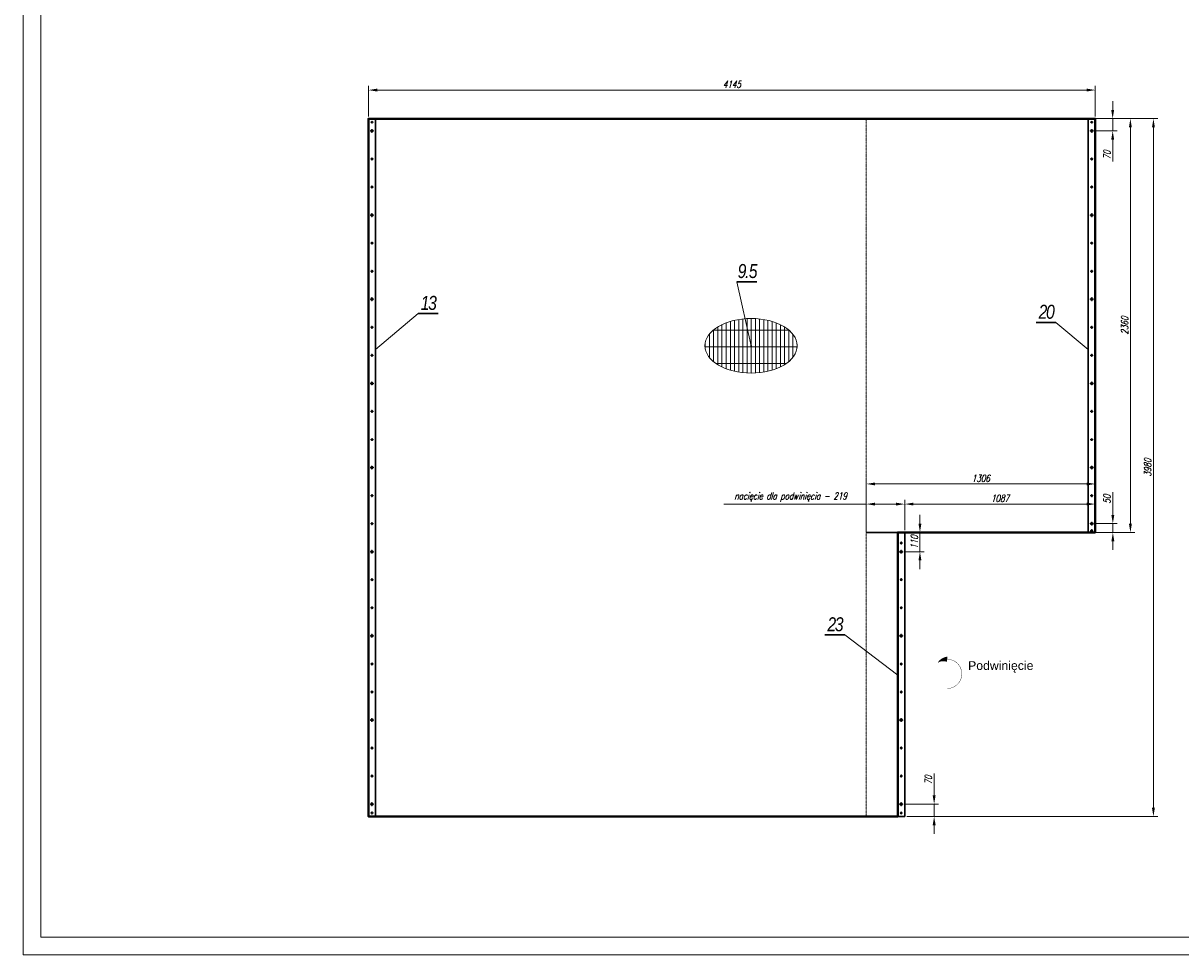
# Model space of a CAD drawing. Header units: millimetres. Extents: x -176817 to 571382, y -58489 to 156123.
# Tile 91 of 256: x -136235 to -129632, y 84088 to 89402. Entities that reach past the tile are written whole.
import ezdxf

# ---------------------------------------------------------------- set-up
doc = ezdxf.new("R2010")
doc.units = ezdxf.units.MM
doc.header["$LTSCALE"] = 0.2
for name, pattern in [('AM_ISO08W050', [18, 12, -1.5, 3, -1.5]), ('AM_ISO08W050x2', [9, 6, -0.75, 1.5, -0.75]), ('DASHDOT', [25.4, 12.7, -6.35, 0, -6.35])]:
    doc.linetypes.add(name, pattern=pattern)
doc.layers.get('Defpoints').update_dxf_attribs({"lineweight": 13})
for name, color, linetype, lineweight in [('-AAA Cienka', 2, 'Continuous', 18), ('-AAA Opisy2', 71, 'Continuous', 18), ('-AAA Osie', 6, 'DASHDOT', 9), ('-AAA Otw nowe 1', 64, 'DASHDOT', 18), ('-AAA Siatka', 20, 'Continuous', 40), ('-AAA Widok', 2, 'Continuous', 30), ('-AAA Wymiar', 1, 'Continuous', 18), ('AM_7', 4, 'AM_ISO08W050', 13), ('AM_8', 1, 'Continuous', 13)]:
    doc.layers.add(name, color=color, linetype=linetype, lineweight=lineweight)
doc.layers.get('-AAA Otw nowe 1').off()
doc.styles.add('Pozycja 2', font='ariali.ttf', dxfattribs={"width": 0.8})
doc.styles.get("Standard").update_dxf_attribs({"font": 'arial.ttf'})
doc.styles.add('WYMIARY', font='ROMANS.shx', dxfattribs={"width": 0.75, "oblique": 15})
doc.dimstyles.new('1 do 20', dxfattribs={"dimscale": 20, "dimtxt": 2, "dimasz": 2.5, "dimexe": 1.25, "dimexo": 0.625, "dimtad": 1, "dimdec": 1, "dimtxsty": 'WYMIARY', "dimcen": 2.5, "dimclrd": 256, "dimclre": 256, "dimclrt": 5, "dimadec": 0, "dimazin": 0, "dimtfac": 1, "dimtdec": 1, "dimtmove": 0, "dimatfit": 3, "dimfxl": 1.25, "dimlwd": -1, "dimlwe": -1, "dimarcsym": 0})
doc.dimstyles.new('1 do 5', dxfattribs={"dimscale": 5, "dimtxt": 2, "dimasz": 2.5, "dimexe": 1.25, "dimexo": 0.625, "dimtad": 1, "dimdec": 0, "dimtxsty": 'WYMIARY', "dimcen": 2.5, "dimclrd": 256, "dimclre": 256, "dimclrt": 2, "dimadec": 0, "dimazin": 0, "dimtfac": 1, "dimtdec": 0, "dimtmove": 0, "dimatfit": 3, "dimfxl": 1.25, "dimlwd": -1, "dimlwe": -1, "dimarcsym": 0})

# ---------------------------------------------------------------- blocks, each defined once
blk = doc.blocks.new('PŁ TYPOWY')
at = {"layer": '-AAA Siatka'}
for p in [(20, -230), (20, -390), (20, -710), (20, -870), (20, -1190), (20, -1350), (20, -1670), (20, -1830), (20, -2150), (20, -2310), (20, -2630), (20, -2790), (20, -3110), (20, -3270), (20, -3590), (20, -3750)]:
    blk.add_point(p, dxfattribs=at)
at = {"layer": '-AAA Widok'}
blk.add_lwpolyline([(0, -3980), (40, -3980), (40, 0), (0, 0)], close=True, dxfattribs=at)
for centre, radius in [((20, -70), 5.5), ((20, -20), 3.5), ((20, -230), 3.5), ((20, -390), 3.5), ((20, -550), 5.5), ((20, -710), 3.5), ((20, -870), 3.5), ((20, -1030), 5.5), ((20, -1190), 3.5), ((20, -1350), 3.5), ((20, -1510), 5.5), ((20, -1670), 3.5), ((20, -1830), 3.5), ((20, -1990), 5.5), ((20, -2150), 3.5), ((20, -2310), 3.5), ((20, -2470), 5.5), ((20, -2630), 3.5), ((20, -2790), 3.5), ((20, -2950), 5.5), ((20, -3110), 3.5), ((20, -3270), 3.5), ((20, -3430), 5.5), ((20, -3590), 3.5), ((20, -3750), 3.5), ((20, -3910), 5.5), ((20, -3960), 3.5)]:
    blk.add_circle(centre, radius, dxfattribs=at)
at = {"layer": 'AM_7', "linetype": 'AM_ISO08W050x2'}
for p, q in [((20, -20), (11.5, -20)), ((20, -20), (20, -11.5)), ((20, -20), (28.5, -20)), ((20, -20), (20, -28.5)), ((20, -70), (20, -59)), ((20, -70), (9, -70)), ((20, -70), (31, -70)), ((20, -70), (20, -81)), ((20, -230), (11.5, -230)), ((20, -230), (20, -221.5)), ((20, -230), (28.5, -230)), ((20, -230), (20, -238.5)), ((20, -390), (11.5, -390)), ((20, -390), (20, -381.5)), ((20, -390), (28.5, -390)), ((20, -390), (20, -398.5)), ((20, -550), (9, -550)), ((20, -550), (20, -539)), ((20, -550), (31, -550)), ((20, -550), (20, -561)), ((20, -710), (11.5, -710)), ((20, -710), (20, -701.5)), ((20, -710), (28.5, -710)), ((20, -710), (20, -718.5)), ((20, -870), (11.5, -870)), ((20, -870), (20, -861.5)), ((20, -870), (28.5, -870)), ((20, -870), (20, -878.5)), ((20, -1030), (9, -1030)), ((20, -1030), (20, -1019)), ((20, -1030), (31, -1030)), ((20, -1030), (20, -1041)), ((20, -1190), (20, -1181.5)), ((20, -1190), (11.5, -1190)), ((20, -1190), (28.5, -1190)), ((20, -1190), (20, -1198.5)), ((20, -1350), (11.5, -1350)), ((20, -1350), (20, -1341.5)), ((20, -1350), (28.5, -1350)), ((20, -1350), (20, -1358.5)), ((20, -1510), (9, -1510)), ((20, -1510), (20, -1499)), ((20, -1510), (31, -1510)), ((20, -1510), (20, -1521)), ((20, -1670), (11.5, -1670)), ((20, -1670), (20, -1661.5)), ((20, -1670), (28.5, -1670)), ((20, -1670), (20, -1678.5)), ((20, -1830), (11.5, -1830)), ((20, -1830), (20, -1821.5)), ((20, -1830), (28.5, -1830)), ((20, -1830), (20, -1838.5)), ((20, -1990), (20, -1979)), ((20, -1990), (9, -1990)), ((20, -1990), (31, -1990)), ((20, -1990), (20, -2001)), ((20, -2150), (11.5, -2150)), ((20, -2150), (20, -2141.5)), ((20, -2150), (28.5, -2150)), ((20, -2150), (20, -2158.5)), ((20, -2310), (11.5, -2310)), ((20, -2310), (20, -2301.5)), ((20, -2310), (28.5, -2310)), ((20, -2310), (20, -2318.5)), ((20, -2470), (9, -2470)), ((20, -2470), (20, -2459)), ((20, -2470), (31, -2470)), ((20, -2470), (20, -2481)), ((20, -2630), (11.5, -2630)), ((20, -2630), (20, -2621.5)), ((20, -2630), (28.5, -2630)), ((20, -2630), (20, -2638.5)), ((20, -2790), (11.5, -2790)), ((20, -2790), (20, -2781.5)), ((20, -2790), (28.5, -2790)), ((20, -2790), (20, -2798.5)), ((20, -2950), (9, -2950)), ((20, -2950), (20, -2939)), ((20, -2950), (31, -2950)), ((20, -2950), (20, -2961)), ((20, -3110), (20, -3101.5)), ((20, -3110), (11.5, -3110)), ((20, -3110), (28.5, -3110)), ((20, -3110), (20, -3118.5)), ((20, -3270), (11.5, -3270)), ((20, -3270), (20, -3261.5)), ((20, -3270), (28.5, -3270)), ((20, -3270), (20, -3278.5)), ((20, -3430), (9, -3430)), ((20, -3430), (20, -3419)), ((20, -3430), (31, -3430)), ((20, -3430), (20, -3441)), ((20, -3590), (11.5, -3590)), ((20, -3590), (20, -3581.5)), ((20, -3590), (28.5, -3590)), ((20, -3590), (20, -3598.5)), ((20, -3750), (11.5, -3750)), ((20, -3750), (20, -3741.5)), ((20, -3750), (28.5, -3750)), ((20, -3750), (20, -3758.5)), ((20, -3910), (9, -3910)), ((20, -3960), (11.5, -3960)), ((20, -3910), (20, -3899)), ((20, -3910), (31, -3910)), ((20, -3910), (20, -3921)), ((20, -3960), (20, -3951.5)), ((20, -3960), (28.5, -3960)), ((20, -3960), (20, -3968.5))]:
    blk.add_line(p, q, dxfattribs=at)
blk = doc.blocks.new('PŁ C-9-2')
at = {"layer": '-AAA Siatka'}
for p in [(20, -10, 0), (20, -210), (20, -530), (20, -690), (20, -1010), (20, -1170), (20, -1490), (20, -1650), (20, -1970), (20, -2130)]:
    blk.add_point(p, dxfattribs=at)
at = {"layer": '-AAA Widok'}
blk.add_lwpolyline([(0, 0), (40, 0), (40, -2360), (0, -2360)], close=True, dxfattribs=at)
for centre, radius in [((20, -50), 5.5), ((20, -10, 0), 3.5), ((20, -210), 3.5), ((20, -370), 5.5), ((20, -530), 3.5), ((20, -690), 3.5), ((20, -850), 5.5), ((20, -1010), 3.5), ((20, -1170), 3.5), ((20, -1330), 5.5), ((20, -1490), 3.5), ((20, -1650), 3.5), ((20, -1810), 5.5), ((20, -1970), 3.5), ((20, -2130), 3.5), ((20, -2290), 5.5), ((20, -2340), 3.5)]:
    blk.add_circle(centre, radius, dxfattribs=at)
at = {"layer": 'AM_7', "linetype": 'AM_ISO08W050x2'}
for p, q in [((20, -50), (9, -50)), ((20, -10, 0), (11.5, -10, 0)), ((20, -10, 0), (20, -1.5, 0)), ((20, -10, 0), (28.5, -10, 0)), ((20, -10, 0), (20, -18.5, 0)), ((20, -50), (20, -39)), ((20, -50), (31, -50)), ((20, -50), (20, -61)), ((20, -210), (11.5, -210)), ((20, -210), (20, -201.5)), ((20, -210), (28.5, -210)), ((20, -210), (20, -218.5)), ((20, -370), (9, -370)), ((20, -370), (20, -359)), ((20, -370), (31, -370)), ((20, -370), (20, -381)), ((20, -530), (20, -521.5)), ((20, -530), (11.5, -530)), ((20, -530), (28.5, -530)), ((20, -530), (20, -538.5)), ((20, -690), (11.5, -690)), ((20, -690), (20, -681.5)), ((20, -690), (28.5, -690)), ((20, -690), (20, -698.5)), ((20, -850), (9, -850)), ((20, -850), (20, -839)), ((20, -850), (31, -850)), ((20, -850), (20, -861)), ((20, -1010), (11.5, -1010)), ((20, -1010), (20, -1001.5)), ((20, -1010), (28.5, -1010)), ((20, -1010), (20, -1018.5)), ((20, -1170), (11.5, -1170)), ((20, -1170), (20, -1161.5)), ((20, -1170), (28.5, -1170)), ((20, -1170), (20, -1178.5)), ((20, -1330), (20, -1319)), ((20, -1330), (9, -1330)), ((20, -1330), (31, -1330)), ((20, -1330), (20, -1341)), ((20, -1490), (11.5, -1490)), ((20, -1490), (20, -1481.5)), ((20, -1490), (28.5, -1490)), ((20, -1490), (20, -1498.5)), ((20, -1650), (11.5, -1650)), ((20, -1650), (20, -1641.5)), ((20, -1650), (28.5, -1650)), ((20, -1650), (20, -1658.5)), ((20, -1810), (9, -1810)), ((20, -1810), (20, -1799)), ((20, -1810), (31, -1810)), ((20, -1810), (20, -1821)), ((20, -1970), (11.5, -1970)), ((20, -1970), (20, -1961.5)), ((20, -1970), (28.5, -1970)), ((20, -1970), (20, -1978.5)), ((20, -2130), (11.5, -2130)), ((20, -2130), (20, -2121.5)), ((20, -2130), (28.5, -2130)), ((20, -2130), (20, -2138.5)), ((20, -2290), (9, -2290)), ((20, -2290), (20, -2279)), ((20, -2290), (31, -2290)), ((20, -2290), (20, -2301)), ((20, -2340), (11.5, -2340)), ((20, -2340), (20, -2331.5)), ((20, -2340), (28.5, -2340)), ((20, -2340), (20, -2348.5))]:
    blk.add_line(p, q, dxfattribs=at)
blk = doc.blocks.new('PŁ D-9-2')
at = {"layer": '-AAA Siatka'}
for p in [(20, -60), (20, -270), (20, -430), (20, -750), (20, -910), (20, -1230), (20, -1390)]:
    blk.add_point(p, dxfattribs=at)
at = {"layer": '-AAA Widok'}
blk.add_lwpolyline([(0, -1620), (40, -1620), (40, 0), (0, 0)], close=True, dxfattribs=at)
for centre, radius in [((20, -60), 3.5), ((20, -110), 5.5), ((20, -270), 3.5), ((20, -430), 3.5), ((20, -590), 5.5), ((20, -750), 3.5), ((20, -910), 3.5), ((20, -1070), 5.5), ((20, -1230), 3.5), ((20, -1390), 3.5), ((20, -1550), 5.5), ((20, -1600), 3.5)]:
    blk.add_circle(centre, radius, dxfattribs=at)
at = {"layer": 'AM_7', "linetype": 'AM_ISO08W050x2'}
for p, q in [((20, -60), (11.5, -60)), ((20, -60), (20, -51.5)), ((20, -60), (28.5, -60)), ((20, -60), (20, -68.5)), ((20, -110), (9, -110)), ((20, -110), (20, -99)), ((20, -110), (31, -110)), ((20, -110), (20, -121)), ((20, -270), (20, -261.5)), ((20, -270), (11.5, -270)), ((20, -270), (28.5, -270)), ((20, -270), (20, -278.5)), ((20, -430), (11.5, -430)), ((20, -430), (20, -421.5)), ((20, -430), (28.5, -430)), ((20, -430), (20, -438.5)), ((20, -590), (9, -590)), ((20, -590), (20, -579)), ((20, -590), (31, -590)), ((20, -590), (20, -601)), ((20, -750), (11.5, -750)), ((20, -750), (20, -741.5)), ((20, -750), (28.5, -750)), ((20, -750), (20, -758.5)), ((20, -910), (11.5, -910)), ((20, -910), (20, -901.5)), ((20, -910), (28.5, -910)), ((20, -910), (20, -918.5)), ((20, -1070), (9, -1070)), ((20, -1070), (20, -1059)), ((20, -1070), (31, -1070)), ((20, -1070), (20, -1081)), ((20, -1230), (11.5, -1230)), ((20, -1230), (20, -1221.5)), ((20, -1230), (28.5, -1230)), ((20, -1230), (20, -1238.5)), ((20, -1390), (20, -1381.5)), ((20, -1390), (11.5, -1390)), ((20, -1390), (28.5, -1390)), ((20, -1390), (20, -1398.5)), ((20, -1550), (9, -1550)), ((20, -1550), (20, -1539)), ((20, -1550), (31, -1550)), ((20, -1550), (20, -1561)), ((20, -1600), (11.5, -1600)), ((20, -1600), (20, -1591.5)), ((20, -1600), (28.5, -1600)), ((20, -1600), (20, -1608.5))]:
    blk.add_line(p, q, dxfattribs=at)
blk = doc.blocks.new('ZNAK SIATKI')
at = {"layer": 'AM_8'}
h = blk.add_hatch(dxfattribs=at)
h.set_pattern_fill('GRATE', color=256, scale=30, angle=90, style=0)
h.set_pattern_definition([(90, (54083.504, -85989.998), (-23.8125, 1e-15), []), (180, (54083.5, -85990), (-1e-14, -95.25), [])])
edge = h.paths.add_edge_path()
edge.add_ellipse((0, 0), major_axis=(-263.1, 0), ratio=0.591302, start_angle=0, end_angle=360)
at = {"layer": '-AAA Wymiar'}
blk.add_ellipse((0, 0, 0), major_axis=(-263.1, 0), ratio=0.591302, dxfattribs=at)
blk = doc.blocks.new('*D639')
at = {"layer": '-AAA Wymiar', "transparency": 16777216}
for p, q in [((-130021.1, 88907.4), (-130021.1, 88957.4)), ((-130107.8, 88857.4), (-129996.1, 88857.4)), ((-130021.1, 88857.4), (-130021.1, 88787.4)), ((-130116.8, 88787.4), (-129996.1, 88787.4)), ((-130021.1, 88737.4), (-130021.1, 88612.3))]:
    blk.add_line(p, q, dxfattribs=at)
for points in [[(-130029.5, 88907.4), (-130012.8, 88907.4), (-130021.1, 88857.4)], [(-130029.5, 88737.4), (-130012.8, 88737.4), (-130021.1, 88787.4)]]:
    blk.add_solid(points, dxfattribs=at)
at = {"layer": 'Defpoints', "color": 0, "transparency": 16777216}
for p in [(-130120.3, 88857.4, 0), (-130129.3, 88787.4, 0), (-130021.1, 88787.4)]:
    blk.add_point(p, dxfattribs=at)
at = {"layer": '-AAA Wymiar', "color": 5, "transparency": 16777216, "insert": (-130053.6, 88649.8), "char_height": 40, "attachment_point": 5, "rotation": 90, "style": 'WYMIARY'}
blk.add_mtext('70', dxfattribs=at)
blk = doc.blocks.new('*D640')
at = {"layer": '-AAA Wymiar', "transparency": 16777216}
for p, q in [((-130020.2, 86597.4), (-130020.2, 86726.2)), ((-130116.8, 86547.4), (-129995.2, 86547.4)), ((-130107.8, 86497.4), (-129995.2, 86497.4)), ((-130020.2, 86497.4), (-130020.2, 86547.4)), ((-130020.2, 86447.4), (-130020.2, 86397.4))]:
    blk.add_line(p, q, dxfattribs=at)
for points in [[(-130028.5, 86597.4), (-130011.9, 86597.4), (-130020.2, 86547.4)], [(-130028.5, 86447.4), (-130011.9, 86447.4), (-130020.2, 86497.4)]]:
    blk.add_solid(points, dxfattribs=at)
at = {"layer": 'Defpoints', "color": 0, "transparency": 16777216}
for p in [(-130129.3, 86547.4, 0), (-130120.3, 86497.4, 0), (-130020.2, 86547.4)]:
    blk.add_point(p, dxfattribs=at)
at = {"layer": '-AAA Wymiar', "color": 5, "transparency": 16777216, "insert": (-130052.7, 86686.8), "char_height": 40, "attachment_point": 5, "rotation": 90, "style": 'WYMIARY'}
blk.add_mtext('50', dxfattribs=at)
blk = doc.blocks.new('*D641')
at = {"layer": '-AAA Wymiar', "transparency": 16777216}
for p, q in [((-130147.8, 88857.4), (-129895, 88857.4)), ((-129920, 86547.4), (-129920, 88807.4)), ((-130147.8, 86497.4), (-129895, 86497.4))]:
    blk.add_line(p, q, dxfattribs=at)
for points in [[(-129928.4, 88807.4), (-129911.7, 88807.4), (-129920, 88857.4)], [(-129928.4, 86547.4), (-129911.7, 86547.4), (-129920, 86497.4)]]:
    blk.add_solid(points, dxfattribs=at)
at = {"layer": 'Defpoints', "color": 0, "transparency": 16777216}
for p in [(-130160.3, 88857.4, 0), (-129920, 88857.4), (-130160.3, 86497.4, 0)]:
    blk.add_point(p, dxfattribs=at)
at = {"layer": '-AAA Wymiar', "color": 5, "transparency": 16777216, "insert": (-129952.5, 87677.4), "char_height": 40, "attachment_point": 5, "rotation": 90, "style": 'WYMIARY'}
blk.add_mtext('2360', dxfattribs=at)
blk = doc.blocks.new('*D642')
at = {"layer": '-AAA Wymiar', "transparency": 16777216}
for p, q in [((-130147.8, 88857.4), (-129763.8, 88857.4)), ((-129788.8, 88807.4), (-129788.8, 84927.4)), ((-131194.8, 84877.4), (-129763.8, 84877.4))]:
    blk.add_line(p, q, dxfattribs=at)
for points in [[(-129797.1, 88807.4), (-129780.5, 88807.4), (-129788.8, 88857.4)], [(-129797.1, 84927.4), (-129780.5, 84927.4), (-129788.8, 84877.4)]]:
    blk.add_solid(points, dxfattribs=at)
at = {"layer": 'Defpoints', "color": 0, "transparency": 16777216}
for p in [(-130160.3, 88857.4, 0), (-131207.3, 84877.4), (-129788.8, 84877.4)]:
    blk.add_point(p, dxfattribs=at)
at = {"layer": '-AAA Wymiar', "color": 5, "transparency": 16777216, "insert": (-129821.3, 86867.4), "char_height": 40, "attachment_point": 5, "rotation": 90, "style": 'WYMIARY'}
blk.add_mtext('3980', dxfattribs=at)
blk = doc.blocks.new('*D644')
at = {"layer": '-AAA Wymiar', "transparency": 16777216}
for p, q in [((-131426.3, 86659), (-132239.1, 86659)), ((-131426.3, 86509.9), (-131426.3, 86684)), ((-131257.3, 86659), (-131376.3, 86659)), ((-131207.3, 86509.9), (-131207.3, 86684))]:
    blk.add_line(p, q, dxfattribs=at)
for points in [[(-131376.3, 86667.3), (-131376.3, 86650.7), (-131426.3, 86659)], [(-131257.3, 86667.3), (-131257.3, 86650.7), (-131207.3, 86659)]]:
    blk.add_solid(points, dxfattribs=at)
at = {"layer": 'Defpoints', "color": 0, "transparency": 16777216}
for p in [(-131207.3, 86659), (-131426.3, 86497.4, 0), (-131207.3, 86497.4, 0)]:
    blk.add_point(p, dxfattribs=at)
at = {"layer": '-AAA Wymiar', "color": 5, "transparency": 16777216, "insert": (-131857.7, 86698.2), "char_height": 40, "attachment_point": 5, "style": 'WYMIARY'}
blk.add_mtext('nacięcie dla podwinięcia - 219', dxfattribs=at)
blk = doc.blocks.new('*D645')
at = {"layer": '-AAA Wymiar', "transparency": 16777216}
for p, q in [((-131207.3, 86509.9), (-131207.3, 86684)), ((-131157.3, 86659), (-130170.3, 86659)), ((-130120.3, 86509.9), (-130120.3, 86684))]:
    blk.add_line(p, q, dxfattribs=at)
for points in [[(-131157.3, 86667.3), (-131157.3, 86650.7), (-131207.3, 86659)], [(-130170.3, 86667.3), (-130170.3, 86650.7), (-130120.3, 86659)]]:
    blk.add_solid(points, dxfattribs=at)
at = {"layer": 'Defpoints', "color": 0, "transparency": 16777216}
for p in [(-130120.3, 86659), (-131207.3, 86497.4, 0), (-130120.3, 86497.4)]:
    blk.add_point(p, dxfattribs=at)
at = {"layer": '-AAA Wymiar', "color": 5, "transparency": 16777216, "insert": (-130663.8, 86691.5), "char_height": 40, "attachment_point": 5, "style": 'WYMIARY'}
blk.add_mtext('1087', dxfattribs=at)
blk = doc.blocks.new('*D646')
at = {"layer": '-AAA Wymiar', "transparency": 16777216}
for p, q in [((-131426.3, 86509.9), (-131426.3, 86798.8)), ((-130170.3, 86773.8), (-131376.3, 86773.8)), ((-130120.3, 86509.9), (-130120.3, 86798.8))]:
    blk.add_line(p, q, dxfattribs=at)
for points in [[(-131376.3, 86782.2), (-131376.3, 86765.5), (-131426.3, 86773.8)], [(-130170.3, 86782.2), (-130170.3, 86765.5), (-130120.3, 86773.8)]]:
    blk.add_solid(points, dxfattribs=at)
at = {"layer": 'Defpoints', "color": 0, "transparency": 16777216}
for p in [(-131426.3, 86773.8), (-131426.3, 86497.4, 0), (-130120.3, 86497.4, 0)]:
    blk.add_point(p, dxfattribs=at)
at = {"layer": '-AAA Wymiar', "color": 5, "transparency": 16777216, "insert": (-130773.3, 86806.3), "char_height": 40, "attachment_point": 5, "style": 'WYMIARY'}
blk.add_mtext('1306', dxfattribs=at)
blk = doc.blocks.new('*D647')
at = {"layer": '-AAA Wymiar', "transparency": 16777216}
for p, q in [((-131120.3, 86547.4), (-131120.3, 86597.4)), ((-131194.8, 86497.4), (-131095.3, 86497.4)), ((-131120.3, 86497.4), (-131120.3, 86387.4)), ((-131203.8, 86387.4), (-131095.3, 86387.4)), ((-131120.3, 86337.4), (-131120.3, 86287.4))]:
    blk.add_line(p, q, dxfattribs=at)
for points in [[(-131128.6, 86547.4), (-131111.9, 86547.4), (-131120.3, 86497.4)], [(-131128.6, 86337.4), (-131111.9, 86337.4), (-131120.3, 86387.4)]]:
    blk.add_solid(points, dxfattribs=at)
at = {"layer": 'Defpoints', "color": 0, "transparency": 16777216}
for p in [(-131207.3, 86497.4, 0), (-131216.3, 86387.4, 0), (-131120.3, 86387.4)]:
    blk.add_point(p, dxfattribs=at)
at = {"layer": '-AAA Wymiar', "color": 5, "transparency": 16777216, "insert": (-131152.8, 86442.4), "char_height": 40, "attachment_point": 5, "rotation": 90, "style": 'WYMIARY'}
blk.add_mtext('110', dxfattribs=at)
blk = doc.blocks.new('*D648')
at = {"layer": '-AAA Wymiar', "transparency": 16777216}
for p, q in [((-131039.3, 84997.4), (-131039.3, 85122.5)), ((-131203.8, 84947.4), (-131014.3, 84947.4)), ((-131039.3, 84877.4), (-131039.3, 84947.4)), ((-131194.8, 84877.4), (-131014.3, 84877.4)), ((-131039.3, 84827.4), (-131039.3, 84777.4))]:
    blk.add_line(p, q, dxfattribs=at)
for points in [[(-131047.6, 84997.4), (-131030.9, 84997.4), (-131039.3, 84947.4)], [(-131047.6, 84827.4), (-131030.9, 84827.4), (-131039.3, 84877.4)]]:
    blk.add_solid(points, dxfattribs=at)
at = {"layer": 'Defpoints', "color": 0, "transparency": 16777216}
for p in [(-131216.3, 84947.4, 0), (-131039.3, 84947.4), (-131207.3, 84877.4, 0)]:
    blk.add_point(p, dxfattribs=at)
at = {"layer": '-AAA Wymiar', "color": 5, "transparency": 16777216, "insert": (-131071.8, 85084.9), "char_height": 40, "attachment_point": 5, "rotation": 90, "style": 'WYMIARY'}
blk.add_mtext('70', dxfattribs=at)
blk = doc.blocks.new('*D649')
at = {"layer": '-AAA Wymiar', "transparency": 16777216}
for p, q in [((-134265.3, 88869.9), (-134265.3, 89045.5)), ((-134215.3, 89020.5), (-130170.3, 89020.5)), ((-130120.3, 88869.9), (-130120.3, 89045.5))]:
    blk.add_line(p, q, dxfattribs=at)
for points in [[(-134215.3, 89028.9), (-134215.3, 89012.2), (-134265.3, 89020.5)], [(-130170.3, 89028.9), (-130170.3, 89012.2), (-130120.3, 89020.5)]]:
    blk.add_solid(points, dxfattribs=at)
at = {"layer": 'Defpoints', "color": 0, "transparency": 16777216}
for p in [(-130120.3, 89020.5), (-134265.3, 88857.4, 0), (-130120.3, 88857.4, 0)]:
    blk.add_point(p, dxfattribs=at)
at = {"layer": '-AAA Wymiar', "color": 5, "transparency": 16777216, "insert": (-132192.8, 89053), "char_height": 40, "attachment_point": 5, "style": 'WYMIARY'}
blk.add_mtext('4145', dxfattribs=at)

msp = doc.modelspace()

# ---------------------------------------------------------------- linework, layer by layer
at = {"layer": '-AAA Cienka'}
for points in [[(-136234.6261, 84087.9094), (-118294.6976, 84087.9094), (-118294.6976, 95247.9094), (-136234.6261, 95247.9094)], [(-136134.6261, 84187.9094), (-118394.6976, 84187.9094), (-118394.6976, 95147.9094), (-136134.6261, 95147.9094)]]:
    msp.add_lwpolyline(points, close=True, dxfattribs=at)
at = {"layer": '-AAA Osie'}
msp.add_line((-131426.3143, 88857.3812, 0), (-131426.3143, 84877.3812, 0), dxfattribs=at)
at = {"layer": '-AAA Siatka', "elevation": 0}
msp.add_lwpolyline([(-131247.3143, 84877.3812), (-131247.3143, 86497.3812), (-130120.3143, 86497.3812), (-130120.3143, 88857.3812), (-134265.3143, 88857.3812), (-134265.3143, 84877.3812), (-131247.3143, 84877.3812)], dxfattribs=at)
at = {"layer": '-AAA Siatka'}
msp.add_lwpolyline([(-130964.9713, 85607.0762, 2, 2, 1), (-130964.9713, 85773.9543, 30, 0, 0.222357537), (-131019.4066, 85753.7519, 0, 0, 0)], format="xyseb", dxfattribs=at)
at = {"layer": '-AAA Widok'}
for p, q in [((-132163.6858, 87927.2117, 0), (-132050.2014, 87927.2117, 0)), ((-133981.8116, 87745.4237, 0), (-133868.3272, 87745.4237, 0)), ((-130457.9051, 87694.7395, 0), (-130344.4207, 87694.7395, 0)), ((-131247.3143, 86497.3812, 0), (-131426.3143, 86497.3812, 0)), ((-131662.5113, 85912.367, 0), (-131549.0269, 85912.367, 0))]:
    msp.add_line(p, q, dxfattribs=at)

# ---------------------------------------------------------------- block references
at = {"layer": '-AAA Otw nowe 1', "xscale": -1, "rotation": 180}
msp.add_blockref('PŁ C-9-2', (-130160.3143, 86497.3812, 0), dxfattribs=at)
at = {"layer": '-AAA Otw nowe 1'}
for name, p in [('ZNAK SIATKI', (-132083.3143, 87562.0178, 0)), ('PŁ D-9-2', (-131247.3143, 86497.3812, 0))]:
    msp.add_blockref(name, p, dxfattribs=at)
at = {"layer": '-AAA Widok'}
msp.add_blockref('PŁ TYPOWY', (-134265.3143, 88857.3812, 0), dxfattribs=at)

# ---------------------------------------------------------------- texts
at = {"layer": '-AAA Opisy2', "insert": (-130845.6636, 85763.0043), "char_height": 50, "width": 1395.235839, "attachment_point": 1}
msp.add_mtext('Podwinięcie', dxfattribs=at)

# ---------------------------------------------------------------- dimensions: what is measured, and where the dimension line sits
at = {"layer": '-AAA Wymiar'}
for base, p1, p2, picture, middle in [((-130120.3143, 89020.5485), (-134265.3143, 88857.3812, 0), (-130120.3143, 88857.3812, 0), '*D649', (-132192.8143, 89053.0485)), ((-131426.3143, 86773.8338), (-130120.3143, 86497.3812, 0), (-131426.3143, 86497.3812, 0), '*D646', (-130773.3143, 86806.3338))]:
    dim = msp.add_linear_dim(base=base, p1=p1, p2=p2, dimstyle='1 do 20', dxfattribs=at)
    dim.commit()
    dim.dimension.update_dxf_attribs({"geometry": picture, "text_midpoint": middle})
for base, p1, p2, picture, middle in [((-130021.1399, 88787.3812), (-130120.3143, 88857.3812, 0), (-130129.3143, 88787.3812, 0), '*D639', (-130053.6399, 88649.8286)), ((-129920.0499, 88857.3812), (-130160.3143, 86497.3812, 0), (-130160.3143, 88857.3812, 0), '*D641', (-129952.5499, 87677.3812)), ((-130020.1933, 86547.3812), (-130120.3143, 86497.3812, 0), (-130129.3143, 86547.3812, 0), '*D640', (-130052.6933, 86686.7701)), ((-131120.2502, 86387.3812), (-131207.3143, 86497.3812, 0), (-131216.3143, 86387.3812, 0), '*D647', (-131152.7502, 86442.3812)), ((-131039.2647, 84947.3812), (-131207.3143, 84877.3812, 0), (-131216.3143, 84947.3812, 0), '*D648', (-131071.7647, 85084.9337))]:
    dim = msp.add_linear_dim(base=base, p1=p1, p2=p2, angle=90, dimstyle='1 do 20', dxfattribs=at)
    dim.commit()
    dim.dimension.update_dxf_attribs({"geometry": picture, "text_midpoint": middle})
dim = msp.add_linear_dim(base=(-131207.3143, 86658.9991), p1=(-131426.3143, 86497.3812, 0), p2=(-131207.3143, 86497.3812, 0), text='nacięcie dla podwinięcia - <>', dimstyle='1 do 20', dxfattribs=at)
dim.commit()
dim.dimension.update_dxf_attribs({"geometry": '*D644', "text_midpoint": (-131857.6935, 86658.9991), "dimtype": 160})
dim = msp.add_linear_dim(base=(-130120.3143, 86658.9991), p1=(-131207.3143, 86497.3812, 0), p2=(-130120.3143, 86497.3812), dimstyle='1 do 20', override={"dimtmove": 1}, dxfattribs=at)
dim.commit()
dim.dimension.update_dxf_attribs({"geometry": '*D645', "text_midpoint": (-130663.8143, 86691.4991)})

# ---------------------------------------------------------------- leaders
at = {"layer": '-AAA Cienka'}
for points in [[(-132083.3143, 87562.0178, 0), (-132163.6858, 87927.2117, 0), (-132050.2014, 87927.2117, 0)], [(-134225.3143, 87540.4803, 0), (-133981.8116, 87745.4237, 0), (-133868.3272, 87745.4237, 0)], [(-130160.3143, 87540.4803, 0), (-130344.4207, 87694.7395, 0), (-130457.9051, 87694.7395, 0)], [(-131247.3143, 85683.9085, 0), (-131549.0269, 85912.367, 0), (-131662.5113, 85912.367, 0)]]:
    msp.add_leader(points, dimstyle='1 do 5', override={"dimasz": 2, "dimgap": 0.625, "dimtad": 0, "dimldrblk": 'Dot'}, dxfattribs=at)

# ---------------------------------------------------------------- next in the draw order: texts
at = {"layer": '-AAA Widok', "char_height": 80, "width": 113.484404, "attachment_point": 8, "style": 'Pozycja 2', "bg_fill": 3, "box_fill_scale": 1, "bg_fill_color": 256, "bg_fill_transparency": 3936642}
for s, insert in [('{\\T0.85;9.5}', (-132106.9436, 87947.2117, 0)), ('{\\T0.85;13}', (-133925.0694, 87765.4237, 0)), ('{\\T0.85;20}', (-130401.1629, 87714.7395, 0)), ('{\\T0.85;23}', (-131605.7691, 85932.367, 0))]:
    msp.add_mtext(s, dxfattribs=dict(at, insert=insert))

# ---------------------------------------------------------------- next in the draw order: dimensions: what is measured, and where the dimension line sits
at = {"layer": '-AAA Wymiar'}
dim = msp.add_linear_dim(base=(-129788.8106, 84877.3812), p1=(-130160.3143, 88857.3812, 0), p2=(-131207.3143, 84877.3812), angle=90, dimstyle='1 do 20', override={"dimtmove": 1}, dxfattribs=at)
dim.commit()
dim.dimension.update_dxf_attribs({"geometry": '*D642', "text_midpoint": (-129821.3106, 86867.3812)})

doc.saveas('drawing.dxf')
